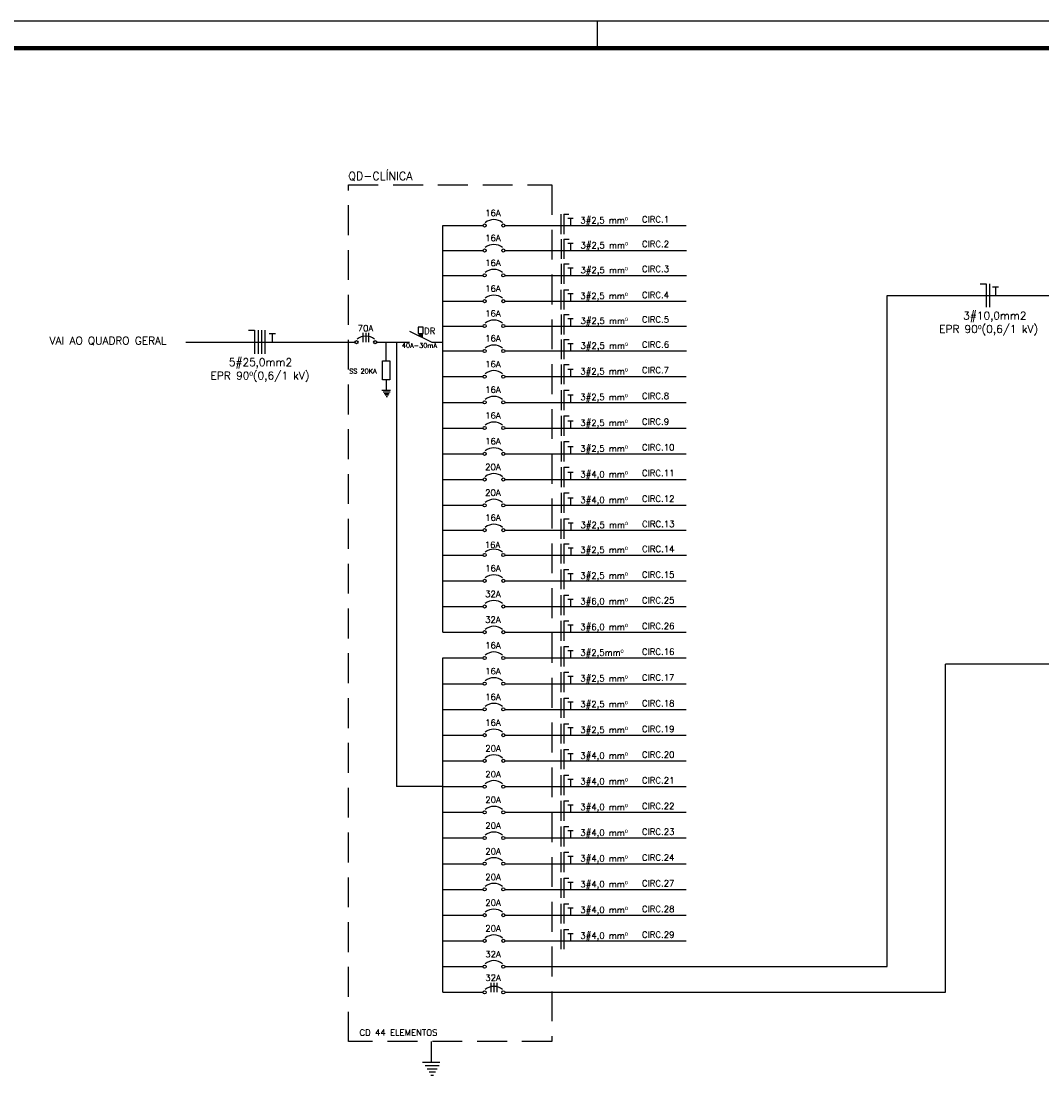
# Model space of a CAD drawing. Extents: x 40.7 to 91.7, y -319.8 to -290.4.
# Tile 12 of 13: x 66.8 to 79.6, y -303.8 to -290.4. Entities that reach past the tile are written whole.
import ezdxf

# ---------------------------------------------------------------- set-up
doc = ezdxf.new("R2010")
doc.units = 0
doc.header["$MEASUREMENT"] = 0
doc.linetypes.add('BORDER', pattern=[1.75, 0.5, -0.25, 0.5, -0.25, 0, -0.25])
doc.linetypes.add('HIDDEN', pattern=[0.375, 0.25, -0.125])
doc.layers.get('0').update_dxf_attribs({"linetype": 'CONTINUOUS'})
for name, color, linetype in [('DET', 5, 'CONTINUOUS'), ('PRANCHA', 8, 'CONTINUOUS'), ('TEXTO', 4, 'CONTINUOUS'), ('TOMADAS', 1, 'CONTINUOUS'), ('UNIFILAR', 7, 'CONTINUOUS')]:
    doc.layers.add(name, color=color, linetype=linetype)
doc.layers.add('TEXT', color=8, linetype='CONTINUOUS', lineweight=18)
doc.styles.add('ROMANS', font='romans')

# ---------------------------------------------------------------- blocks, each defined once
blk = doc.blocks.new('A1 1-50')
at = {"layer": 'PRANCHA'}
for p, q in [((3837.076, 272.078), (3794.895, 272.078)), ((3819.419, 271.74), (3819.419, 272.078))]:
    blk.add_line(p, q, dxfattribs=at)
at = {"layer": 'PRANCHA', "const_width": 0.0506}
blk.add_lwpolyline([(3795.739, 271.74), (3795.739, 243.04), (3836.739, 243.04), (3836.739, 271.74), (3795.739, 271.74)], dxfattribs=at)

msp = doc.modelspace()

# ---------------------------------------------------------------- linework, layer by layer
for p, q in [((72.871, -293.628), (73.041, -293.628)), ((72.871, -293.951), (73.041, -293.951)), ((72.871, -294.264), (73.041, -294.264)), ((72.871, -294.577), (73.041, -294.577)), ((72.871, -294.899), (73.041, -294.899)), ((72.871, -294.899), (73.041, -294.899)), ((72.871, -295.222), (73.041, -295.222)), ((72.871, -296.827), (73.041, -296.827))]:
    msp.add_line(p, q)
at = {"layer": 'DET', "color": 7}
for p, q in [((72.093, -293.002), (72.597, -293.002)), ((72.093, -298.108), (72.093, -293.002)), ((72.871, -293.002), (75.148, -293.002)), ((72.093, -293.315), (72.597, -293.315)), ((72.872, -293.315), (72.914, -293.315)), ((72.914, -293.315), (75.15, -293.315)), ((72.093, -293.628), (72.597, -293.628)), ((72.872, -293.628), (72.914, -293.628)), ((73.041, -293.628), (75.15, -293.628)), ((72.093, -293.951), (72.597, -293.951)), ((72.871, -293.951), (72.906, -293.951)), ((73.041, -293.951), (75.148, -293.951)), ((77.67, -293.881), (80.313, -293.881)), ((77.67, -302.306), (77.67, -293.881)), ((72.093, -294.264), (72.597, -294.264)), ((72.872, -294.264), (72.914, -294.264)), ((73.041, -294.264), (75.15, -294.264)), ((71.673, -294.327), (71.954, -294.465)), ((71.796, -294.356), (71.796, -294.388)), ((71.808, -294.356), (71.808, -294.393)), ((71.819, -294.356), (71.819, -294.399)), ((71.831, -294.356), (71.831, -294.405)), ((68.863, -294.465), (70.988, -294.465)), ((71.262, -294.465), (71.629, -294.465)), ((71.38, -294.701), (71.38, -294.465)), ((71.508, -294.465), (71.508, -300.046)), ((71.629, -294.465), (71.673, -294.465)), ((71.954, -294.465), (72.093, -294.465)), ((72.093, -294.576), (72.597, -294.576)), ((72.872, -294.577), (72.914, -294.577)), ((73.041, -294.577), (75.15, -294.577)), ((72.093, -294.899), (72.597, -294.899)), ((72.436, -294.899), (72.597, -294.899)), ((72.87, -294.899), (72.906, -294.899)), ((73.041, -294.899), (75.148, -294.899)), ((72.093, -295.222), (72.597, -295.222)), ((72.436, -295.222), (72.597, -295.222)), ((72.87, -295.222), (72.871, -295.222)), ((73.041, -295.222), (75.148, -295.222)), ((72.093, -295.545), (72.597, -295.545)), ((72.436, -295.545), (72.597, -295.545)), ((72.87, -295.545), (75.148, -295.545)), ((72.871, -295.545), (74.107, -295.545)), ((72.093, -295.868), (72.597, -295.868)), ((72.436, -295.868), (72.597, -295.868)), ((72.87, -295.868), (75.148, -295.868)), ((72.871, -295.868), (74.107, -295.868)), ((72.093, -296.191), (72.597, -296.191)), ((72.436, -296.191), (72.597, -296.191)), ((72.87, -296.191), (75.148, -296.191)), ((72.871, -296.191), (74.107, -296.191)), ((72.093, -296.514), (72.597, -296.514)), ((72.093, -296.514), (72.597, -296.514)), ((72.436, -296.514), (72.597, -296.514)), ((72.87, -296.514), (75.148, -296.514)), ((72.871, -296.514), (74.107, -296.514)), ((72.871, -296.514), (75.148, -296.514)), ((72.093, -296.827), (72.597, -296.827)), ((73.041, -296.827), (75.148, -296.828)), ((72.093, -297.139), (72.597, -297.139)), ((72.872, -297.14), (72.914, -297.14)), ((72.914, -297.14), (75.15, -297.14)), ((72.093, -297.462), (72.597, -297.462)), ((72.436, -297.462), (72.597, -297.462)), ((72.87, -297.462), (75.148, -297.462)), ((72.871, -297.462), (74.107, -297.462)), ((72.093, -297.785), (72.597, -297.785)), ((72.436, -297.785), (72.597, -297.785)), ((72.87, -297.785), (75.148, -297.785)), ((72.871, -297.785), (74.107, -297.785)), ((72.093, -298.108), (72.597, -298.108)), ((72.436, -298.108), (72.597, -298.108)), ((72.87, -298.108), (75.148, -298.108)), ((72.871, -298.108), (74.107, -298.108)), ((72.093, -298.431), (72.597, -298.431)), ((72.436, -298.431), (72.597, -298.431)), ((72.87, -298.431), (75.148, -298.431)), ((72.871, -298.431), (74.107, -298.431)), ((83.038, -298.508), (78.405, -298.508)), ((78.405, -302.629), (78.405, -298.508)), ((72.093, -298.754), (72.597, -298.754)), ((72.436, -298.754), (72.597, -298.754)), ((72.87, -298.754), (75.148, -298.754)), ((72.871, -298.754), (74.107, -298.754)), ((72.093, -299.077), (72.597, -299.077)), ((72.436, -299.077), (72.597, -299.077)), ((72.87, -299.077), (75.148, -299.077)), ((72.871, -299.077), (74.107, -299.077)), ((72.093, -299.4), (72.597, -299.4)), ((72.436, -299.4), (72.597, -299.4)), ((72.87, -299.4), (75.148, -299.4)), ((72.871, -299.4), (74.107, -299.4)), ((72.093, -299.723), (72.597, -299.723)), ((72.436, -299.723), (72.597, -299.723)), ((72.87, -299.723), (75.148, -299.723)), ((72.871, -299.723), (74.107, -299.723)), ((72.093, -300.046), (71.508, -300.046)), ((72.093, -300.046), (72.597, -300.046)), ((72.436, -300.046), (72.597, -300.046)), ((72.87, -300.046), (75.148, -300.046)), ((72.871, -300.046), (74.107, -300.046)), ((72.093, -300.369), (72.597, -300.369)), ((72.436, -300.369), (72.597, -300.369)), ((72.87, -300.368), (75.148, -300.368)), ((72.871, -300.369), (74.107, -300.369)), ((72.093, -300.691), (72.597, -300.691)), ((72.436, -300.691), (72.597, -300.691)), ((72.87, -300.691), (75.148, -300.691)), ((72.871, -300.691), (74.107, -300.691)), ((72.093, -301.014), (72.597, -301.014)), ((72.436, -301.014), (72.597, -301.014)), ((72.87, -301.014), (75.148, -301.014)), ((72.871, -301.014), (74.107, -301.014)), ((72.093, -301.337), (72.597, -301.337)), ((72.436, -301.337), (72.597, -301.337)), ((72.87, -301.337), (75.148, -301.337)), ((72.871, -301.337), (74.107, -301.337)), ((72.093, -301.66), (72.597, -301.66)), ((72.436, -301.66), (72.597, -301.66)), ((72.87, -301.66), (75.148, -301.66)), ((72.871, -301.66), (74.107, -301.66)), ((72.093, -301.983), (72.597, -301.983)), ((72.436, -301.983), (72.597, -301.983)), ((72.87, -301.983), (75.148, -301.983)), ((72.871, -301.983), (74.107, -301.983)), ((72.093, -302.306), (72.597, -302.306)), ((72.436, -302.306), (72.597, -302.306)), ((72.87, -302.306), (75.681, -302.306)), ((72.871, -302.306), (74.107, -302.306)), ((75.681, -302.306), (77.67, -302.306)), ((72.093, -302.629), (72.597, -302.629)), ((72.436, -302.629), (72.597, -302.629)), ((72.87, -302.629), (75.681, -302.629)), ((72.871, -302.629), (74.107, -302.629)), ((75.681, -302.629), (78.405, -302.629))]:
    msp.add_line(p, q, dxfattribs=at)
for points in [[(71.783, -294.356), (71.843, -294.356), (71.843, -294.28), (71.783, -294.28)], [(71.335, -294.701), (71.425, -294.701), (71.425, -294.941), (71.335, -294.941)]]:
    msp.add_lwpolyline(points, close=True, dxfattribs=at)
for centre in [(72.616, -293.002), (72.851, -293.002), (72.616, -293.315), (72.851, -293.315), (72.616, -293.628), (72.851, -293.628), (72.616, -293.951), (72.851, -293.951), (72.616, -294.264), (72.851, -294.264), (71.007, -294.466), (71.242, -294.466), (72.616, -294.576), (72.851, -294.576), (72.616, -294.899), (72.851, -294.899), (72.616, -295.222), (72.851, -295.222), (72.616, -295.545), (72.851, -295.545), (72.616, -295.868), (72.851, -295.868), (72.616, -296.191), (72.851, -296.191), (72.616, -296.514), (72.616, -296.514), (72.851, -296.514), (72.851, -296.514), (72.616, -296.827), (72.851, -296.827), (72.616, -297.139), (72.851, -297.139), (72.616, -297.462), (72.851, -297.462), (72.616, -297.785), (72.851, -297.785), (72.616, -298.108), (72.851, -298.108), (72.616, -298.431), (72.851, -298.431), (72.616, -298.754), (72.851, -298.754), (72.616, -299.077), (72.851, -299.077), (72.616, -299.4), (72.851, -299.4), (72.616, -299.723), (72.851, -299.723), (72.616, -300.046), (72.851, -300.046), (72.616, -300.369), (72.851, -300.369), (72.616, -300.691), (72.851, -300.691), (72.616, -301.014), (72.851, -301.014), (72.616, -301.337), (72.851, -301.337), (72.616, -301.66), (72.851, -301.66), (72.616, -301.983), (72.851, -301.983), (72.616, -302.306), (72.851, -302.306), (72.616, -302.629), (72.851, -302.629)]:
    msp.add_circle(centre, 0.0196, dxfattribs=at)
for centre in [(72.733, -293.098), (72.733, -293.411), (72.733, -293.724), (72.733, -294.047), (72.733, -294.36), (71.124, -294.562), (72.733, -294.673), (72.733, -294.995), (72.733, -295.318), (72.733, -295.641), (72.733, -295.964), (72.733, -296.287), (72.733, -296.61), (72.733, -296.61), (72.733, -296.923), (72.733, -297.236), (72.733, -297.559), (72.733, -297.881), (72.733, -298.204), (72.733, -298.527), (72.733, -298.85), (72.733, -299.173), (72.733, -299.496), (72.733, -299.819), (72.733, -300.142), (72.733, -300.465), (72.733, -300.788), (72.733, -301.11), (72.733, -301.433), (72.733, -301.756), (72.733, -302.079), (72.733, -302.402), (72.733, -302.725)]:
    msp.add_arc(centre, 0.171, 50.4281, 129.5719, dxfattribs=at)
at = {"layer": 'TEXTO'}
for p, q in [((73.574, -292.859), (73.574, -293.109)), ((73.61, -292.859), (73.674, -292.859)), ((73.61, -292.859), (73.61, -293.109)), ((73.663, -292.909), (73.728, -292.909)), ((73.696, -292.909), (73.696, -293.002)), ((73.576, -293.172), (73.576, -293.422)), ((73.612, -293.172), (73.677, -293.172)), ((73.612, -293.172), (73.612, -293.422)), ((73.663, -293.222), (73.728, -293.222)), ((73.696, -293.222), (73.696, -293.315)), ((73.576, -293.482), (73.576, -293.732)), ((73.612, -293.482), (73.612, -293.732)), ((73.612, -293.482), (73.677, -293.482)), ((73.663, -293.535), (73.728, -293.535)), ((73.696, -293.535), (73.696, -293.628)), ((78.84, -293.733), (78.916, -293.733)), ((78.916, -293.733), (78.916, -294.027)), ((78.958, -293.733), (78.958, -294.027)), ((73.574, -293.808), (73.574, -294.057)), ((73.61, -293.808), (73.674, -293.808)), ((73.61, -293.808), (73.61, -294.057)), ((73.663, -293.857), (73.728, -293.857)), ((73.696, -293.857), (73.696, -293.951)), ((78.995, -293.771), (79.071, -293.771)), ((79.033, -293.771), (79.033, -293.881)), ((73.576, -294.121), (73.576, -294.371)), ((73.612, -294.121), (73.677, -294.121)), ((73.612, -294.121), (73.612, -294.371)), ((73.663, -294.17), (73.728, -294.17)), ((73.696, -294.17), (73.696, -294.264)), ((69.652, -294.317), (69.728, -294.317)), ((69.728, -294.317), (69.728, -294.611)), ((69.771, -294.317), (69.771, -294.611)), ((69.813, -294.317), (69.813, -294.611)), ((69.855, -294.317), (69.855, -294.611)), ((69.912, -294.356), (69.989, -294.356)), ((69.95, -294.356), (69.95, -294.466)), ((71.087, -294.348), (71.087, -294.467)), ((71.123, -294.348), (71.123, -294.467)), ((71.159, -294.348), (71.159, -294.467)), ((73.576, -294.431), (73.576, -294.68)), ((73.612, -294.431), (73.612, -294.68)), ((73.612, -294.431), (73.677, -294.431)), ((73.663, -294.483), (73.728, -294.483)), ((73.696, -294.483), (73.696, -294.576)), ((73.576, -294.746), (73.576, -294.995)), ((73.612, -294.746), (73.612, -294.995)), ((73.612, -294.746), (73.677, -294.746)), ((73.663, -294.806), (73.728, -294.806)), ((73.696, -294.806), (73.696, -294.899)), ((73.576, -295.069), (73.576, -295.318)), ((73.612, -295.069), (73.612, -295.318)), ((73.612, -295.069), (73.677, -295.069)), ((73.663, -295.129), (73.728, -295.129)), ((73.696, -295.129), (73.696, -295.222)), ((73.576, -295.392), (73.576, -295.641)), ((73.612, -295.392), (73.612, -295.641)), ((73.612, -295.392), (73.677, -295.392)), ((73.663, -295.452), (73.728, -295.452)), ((73.696, -295.452), (73.696, -295.545)), ((73.576, -295.715), (73.576, -295.964)), ((73.612, -295.715), (73.612, -295.964)), ((73.612, -295.715), (73.677, -295.715)), ((73.663, -295.775), (73.728, -295.775)), ((73.696, -295.775), (73.696, -295.868)), ((73.576, -296.037), (73.576, -296.287)), ((73.612, -296.037), (73.612, -296.287)), ((73.612, -296.037), (73.677, -296.037)), ((73.663, -296.098), (73.728, -296.098)), ((73.696, -296.098), (73.696, -296.191)), ((73.576, -296.36), (73.576, -296.61)), ((73.612, -296.36), (73.612, -296.61)), ((73.612, -296.36), (73.677, -296.36)), ((73.663, -296.421), (73.728, -296.421)), ((73.696, -296.421), (73.696, -296.514)), ((73.575, -296.684), (73.575, -296.934)), ((73.611, -296.684), (73.676, -296.684)), ((73.611, -296.684), (73.611, -296.934)), ((73.665, -296.734), (73.729, -296.734)), ((73.697, -296.734), (73.697, -296.827)), ((73.575, -296.997), (73.575, -297.246)), ((73.611, -296.997), (73.676, -296.997)), ((73.611, -296.997), (73.611, -297.246)), ((73.665, -297.047), (73.729, -297.047)), ((73.697, -297.047), (73.697, -297.14)), ((73.574, -297.319), (73.574, -297.569)), ((73.61, -297.319), (73.674, -297.319)), ((73.61, -297.319), (73.61, -297.569)), ((73.663, -297.369), (73.728, -297.369)), ((73.696, -297.369), (73.696, -297.462)), ((73.574, -297.642), (73.574, -297.892)), ((73.61, -297.642), (73.674, -297.642)), ((73.61, -297.642), (73.61, -297.892)), ((73.663, -297.692), (73.728, -297.692)), ((73.696, -297.692), (73.696, -297.785)), ((73.574, -297.965), (73.574, -298.215)), ((73.61, -297.965), (73.674, -297.965)), ((73.61, -297.965), (73.61, -298.215)), ((73.663, -298.015), (73.728, -298.015)), ((73.696, -298.015), (73.696, -298.108)), ((73.574, -298.288), (73.574, -298.538)), ((73.61, -298.288), (73.674, -298.288)), ((73.61, -298.288), (73.61, -298.538)), ((73.663, -298.338), (73.728, -298.338)), ((73.696, -298.338), (73.696, -298.431)), ((73.574, -298.611), (73.574, -298.86)), ((73.61, -298.611), (73.674, -298.611)), ((73.61, -298.611), (73.61, -298.86)), ((73.663, -298.661), (73.728, -298.661)), ((73.696, -298.661), (73.696, -298.754)), ((73.574, -298.934), (73.574, -299.183)), ((73.61, -298.934), (73.674, -298.934)), ((73.61, -298.934), (73.61, -299.183)), ((73.663, -298.984), (73.728, -298.984)), ((73.696, -298.984), (73.696, -299.077)), ((73.574, -299.257), (73.574, -299.506)), ((73.61, -299.257), (73.674, -299.257)), ((73.61, -299.257), (73.61, -299.506)), ((73.663, -299.306), (73.728, -299.306)), ((73.696, -299.306), (73.696, -299.4)), ((73.574, -299.58), (73.574, -299.829)), ((73.61, -299.58), (73.674, -299.58)), ((73.61, -299.58), (73.61, -299.829)), ((73.663, -299.629), (73.728, -299.629)), ((73.696, -299.629), (73.696, -299.723)), ((73.574, -299.902), (73.574, -300.152)), ((73.61, -299.902), (73.674, -299.902)), ((73.61, -299.902), (73.61, -300.152)), ((73.663, -299.952), (73.728, -299.952)), ((73.696, -299.952), (73.696, -300.045)), ((73.574, -300.225), (73.574, -300.475)), ((73.61, -300.225), (73.674, -300.225)), ((73.61, -300.225), (73.61, -300.475)), ((73.663, -300.275), (73.728, -300.275)), ((73.696, -300.275), (73.696, -300.368)), ((73.574, -300.548), (73.574, -300.798)), ((73.61, -300.548), (73.674, -300.548)), ((73.61, -300.548), (73.61, -300.798)), ((73.663, -300.598), (73.728, -300.598)), ((73.696, -300.598), (73.696, -300.691)), ((73.574, -300.871), (73.574, -301.121)), ((73.61, -300.871), (73.674, -300.871)), ((73.61, -300.871), (73.61, -301.121)), ((73.663, -300.921), (73.728, -300.921)), ((73.696, -300.921), (73.696, -301.014)), ((73.574, -301.194), (73.574, -301.444)), ((73.61, -301.194), (73.61, -301.444)), ((73.61, -301.194), (73.674, -301.194)), ((73.663, -301.244), (73.728, -301.244)), ((73.696, -301.244), (73.696, -301.337)), ((73.574, -301.517), (73.574, -301.767)), ((73.61, -301.517), (73.674, -301.517)), ((73.61, -301.517), (73.61, -301.767)), ((73.663, -301.567), (73.728, -301.567)), ((73.696, -301.567), (73.696, -301.66)), ((73.574, -301.84), (73.574, -302.089)), ((73.61, -301.84), (73.61, -302.089)), ((73.61, -301.84), (73.674, -301.84)), ((73.663, -301.89), (73.728, -301.89)), ((73.696, -301.89), (73.696, -301.983)), ((72.696, -302.511), (72.696, -302.629)), ((72.733, -302.511), (72.733, -302.629)), ((72.769, -302.511), (72.769, -302.629))]:
    msp.add_line(p, q, dxfattribs=at)
at = {"layer": 'TOMADAS', "linetype": 'HIDDEN', "ltscale": 1.5}
for p, q in [((70.905, -292.493), (73.46, -292.493)), ((70.905, -303.248), (70.905, -292.493)), ((73.46, -292.493), (73.46, -303.248)), ((73.46, -303.248), (70.905, -303.248))]:
    msp.add_line(p, q, dxfattribs=at)
at = {"layer": 'TOMADAS', "linetype": 'BORDER', "ltscale": 0.5}
for p, q in [((71.381, -294.939), (71.381, -295.068)), ((71.327, -295.068), (71.436, -295.068)), ((71.344, -295.089), (71.431, -295.089)), ((71.356, -295.109), (71.419, -295.109)), ((71.356, -295.109), (71.419, -295.109)), ((71.368, -295.129), (71.408, -295.129)), ((71.381, -295.15), (71.397, -295.15)), ((71.946, -303.248), (71.946, -303.506)), ((71.837, -303.506), (72.054, -303.506)), ((71.871, -303.549), (72.045, -303.549)), ((71.895, -303.589), (72.022, -303.589)), ((71.895, -303.589), (72.022, -303.589)), ((71.918, -303.629), (71.998, -303.629)), ((71.942, -303.67), (71.975, -303.67))]:
    msp.add_line(p, q, dxfattribs=at)
at = {"layer": 'UNIFILAR'}
msp.add_line((72.093, -302.629), (72.093, -298.431), dxfattribs=at)

# ---------------------------------------------------------------- block references
msp.add_blockref('A1 1-50', (-3745.384, -562.515))

# ---------------------------------------------------------------- texts
at = {"layer": 'TEXT', "color": 2, "style": 'ROMANS'}
for s, height, p in [('QD-CLÍNICA', 0.1023, (70.904, -292.431)), ('16A', 0.0782, (72.623, -292.884)), ('3#2,5 mmº', 0.0782, (73.818, -292.975)), ('CIRC.1', 0.0787, (74.592, -292.964)), ('16A', 0.0782, (72.623, -293.197)), ('3#2,5 mmº', 0.0782, (73.82, -293.289)), ('CIRC.2', 0.0787, (74.592, -293.273)), ('16A', 0.0782, (72.623, -293.51)), ('3#2,5 mmº', 0.0782, (73.82, -293.601)), ('CIRC.3', 0.0787, (74.592, -293.586)), ('16A', 0.0782, (72.623, -293.832)), ('3#2,5 mmº', 0.0782, (73.818, -293.924)), ('CIRC.4', 0.0787, (74.592, -293.913)), ('16A', 0.0782, (72.623, -294.145)), ('CIRC.5', 0.0787, (74.592, -294.221)), ('3#10,0mm2 ', 0.0968, (78.627, -294.181)), ('70A', 0.0782, (71.023, -294.33)), ('3#2,5 mmº', 0.0782, (73.82, -294.237)), ('EPR 90º(0,6/1 kV)', 0.09677, (78.325, -294.349)), ('VAI AO QUADRO GERAL', 0.09677, (67.154, -294.495)), ('DR', 0.08, (71.854, -294.365)), ('16A', 0.0782, (72.623, -294.458)), ('40A-30mA', 0.06, (71.578, -294.538)), ('3#2,5 mmº', 0.0782, (73.82, -294.55)), ('CIRC.6', 0.0787, (74.592, -294.535)), ('5#25,0mm2 ', 0.0968, (69.405, -294.766)), ('SS 20KA', 0.0594, (70.916, -294.859)), ('16A', 0.0782, (72.623, -294.781)), ('3#2,5 mmº', 0.0782, (73.818, -294.872)), ('CIRC.7', 0.0787, (74.592, -294.857)), ('EPR 90º(0,6/1 kV)', 0.09677, (69.176, -294.934)), ('16A', 0.0782, (72.623, -295.103)), ('3#2,5 mmº', 0.0782, (73.818, -295.195)), ('CIRC.8', 0.0787, (74.592, -295.18)), ('16A', 0.0782, (72.623, -295.426)), ('3#2,5 mmº', 0.0782, (73.818, -295.518)), ('CIRC.9', 0.0787, (74.592, -295.503)), ('16A', 0.0782, (72.623, -295.749)), ('3#2,5 mmº', 0.0782, (73.818, -295.841)), ('CIRC.10', 0.0787, (74.592, -295.826)), ('20A', 0.0782, (72.623, -296.072)), ('3#4,0 mmº', 0.0782, (73.818, -296.164)), ('CIRC.11', 0.0787, (74.592, -296.149)), ('20A', 0.0782, (72.623, -296.395)), ('3#4,0 mmº', 0.0782, (73.818, -296.487)), ('CIRC.12', 0.0787, (74.592, -296.472)), ('16A', 0.0782, (72.623, -296.708)), ('3#2,5 mmº', 0.0782, (73.82, -296.8)), ('CIRC.13', 0.0787, (74.593, -296.789)), ('16A', 0.0782, (72.618, -297.05)), ('3#2,5 mmº', 0.0782, (73.818, -297.113)), ('CIRC.14', 0.0787, (74.593, -297.102)), ('16A', 0.0782, (72.623, -297.344)), ('3#2,5 mmº', 0.0782, (73.818, -297.436)), ('CIRC.15', 0.0787, (74.592, -297.424)), ('32A', 0.0782, (72.623, -297.667)), ('3#6,0 mmº', 0.0782, (73.818, -297.758)), ('CIRC.25', 0.0787, (74.592, -297.747)), ('32A', 0.0782, (72.623, -297.989)), ('3#6,0 mmº', 0.0782, (73.818, -298.081)), ('CIRC.26', 0.0787, (74.592, -298.07)), ('16A', 0.0782, (72.623, -298.312)), ('3#2,5mmº', 0.0782, (73.818, -298.404)), ('CIRC.16', 0.0787, (74.592, -298.393)), ('16A', 0.0782, (72.623, -298.636)), ('3#2,5 mmº', 0.0782, (73.818, -298.727)), ('CIRC.17', 0.0787, (74.592, -298.716)), ('16A', 0.0782, (72.623, -298.959)), ('3#2,5 mmº', 0.0782, (73.818, -299.05)), ('CIRC.18', 0.0787, (74.592, -299.039)), ('16A', 0.0782, (72.623, -299.282)), ('3#2,5 mmº', 0.0782, (73.818, -299.373)), ('CIRC.19', 0.0787, (74.592, -299.362)), ('20A', 0.0782, (72.625, -299.606)), ('CIRC.20', 0.0787, (74.592, -299.684)), ('3#4,0 mmº', 0.0782, (73.818, -299.696)), ('20A', 0.0782, (72.625, -299.929)), ('3#4,0 mmº', 0.0782, (73.818, -300.019)), ('CIRC.21', 0.0787, (74.592, -300.007)), ('20A', 0.0782, (72.625, -300.251)), ('3#4,0 mmº', 0.0782, (73.818, -300.342)), ('CIRC.22', 0.0787, (74.592, -300.33)), ('20A', 0.0782, (72.625, -300.574)), ('3#4,0 mmº', 0.0782, (73.818, -300.665)), ('CIRC.23', 0.0787, (74.592, -300.653)), ('20A', 0.0782, (72.625, -300.897)), ('3#4,0 mmº', 0.0782, (73.818, -300.987)), ('CIRC.24', 0.0787, (74.592, -300.976)), ('20A', 0.0782, (72.625, -301.22)), ('3#4,0 mmº', 0.0782, (73.818, -301.31)), ('CIRC.27', 0.0787, (74.592, -301.299)), ('20A', 0.0782, (72.625, -301.543)), ('3#4,0 mmº', 0.0782, (73.818, -301.633)), ('CIRC.28', 0.0787, (74.592, -301.622)), ('20A', 0.0782, (72.625, -301.866)), ('3#4,0 mmº', 0.0782, (73.818, -301.956)), ('CIRC.29', 0.0787, (74.592, -301.945)), ('32A', 0.0782, (72.625, -302.189)), ('32A', 0.0782, (72.625, -302.486)), ('CD 44 ELEMENTOS', 0.07821, (71.045, -303.173))]:
    msp.add_text(s, height=height, dxfattribs=at).set_placement(p)

doc.saveas('drawing.dxf')
